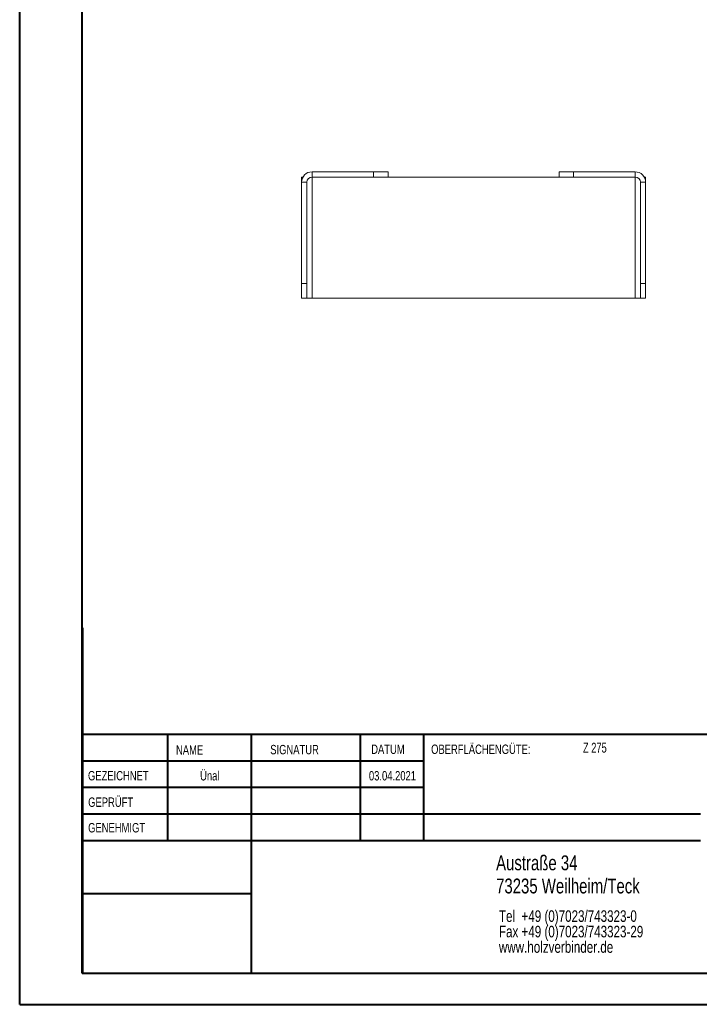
# Model space of a CAD drawing. Header units: millimetres. Extents: x 0 to 210, y 0 to 297.
# Tile 1 of 3: x 0 to 109, y 0 to 158. Entities that reach past the tile are written whole.
import ezdxf

# ---------------------------------------------------------------- set-up
doc = ezdxf.new("R2010")
doc.units = ezdxf.units.MM
doc.styles.add('SLDTEXTSTYLE0', font='TXT', dxfattribs={"width": 0.75})
doc.styles.add('SLDTEXTSTYLE2', font='TXT', dxfattribs={"width": 0.7})

# ---------------------------------------------------------------- blocks, each defined once
blk = doc.blocks.new('SW_NOTE_0')
at = {"color": 0, "linetype": 'Continuous', "lineweight": 0, "char_height": 1.8521, "attachment_point": 1, "style": 'SLDTEXTSTYLE0'}
for s, insert in [('Tel  +49 (0)7023/743323-0', (0, 2.39)), ('Fax +49 (0)7023/743323-29', (0, -0.08)), ('www.holzverbinder.de', (0, -2.55))]:
    blk.add_mtext(s, dxfattribs=dict(at, insert=insert))

msp = doc.modelspace()

# ---------------------------------------------------------------- linework, layer by layer
at = {"color": 7, "linetype": 'Continuous', "lineweight": 40}
for p, q in [((0.08, 0.21), (0.08, 297.21)), ((10.08, 5.21), (10.08, 292.21)), ((10.11, 60.37), (10.11, 5.12)), ((205.08, 43.37), (10.11, 43.37)), ((23.71, 43.37), (23.71, 26.37)), ((37.1, 43.37), (37.1, 5.12)), ((54.51, 43.37), (54.51, 26.37)), ((64.71, 26.37), (64.71, 43.37)), ((64.71, 39.1), (10.11, 39.1)), ((64.71, 34.87), (10.11, 34.87)), ((108.91, 30.62), (10.11, 30.62)), ((108.91, 26.37), (10.11, 26.37)), ((37.1, 17.87), (10.11, 17.87)), ((10.11, 13.71), (10.08, 13.71)), ((10.11, 9.46), (10.08, 9.46)), ((10.08, 5.21), (205.08, 5.21)), ((0.08, 0.21), (210.08, 0.21))]:
    msp.add_line(p, q, dxfattribs=at)
at = {"color": 7, "linetype": 'Continuous', "lineweight": 15}
for p, q in [((45.15, 132.45), (45.15, 131.62)), ((45.38, 132.45), (45.15, 132.45)), ((46.82, 132.45), (46.82, 133.28)), ((46.82, 133.28), (56.65, 133.28)), ((46.82, 132.45), (56.65, 132.45)), ((46.82, 113.12), (46.82, 132.45)), ((56.65, 132.45), (56.65, 133.28)), ((56.65, 133.28), (58.99, 133.28)), ((58.99, 132.45), (56.65, 132.45)), ((58.99, 133.28), (58.99, 132.45)), ((86.32, 132.45), (58.99, 132.45)), ((86.32, 132.45), (86.32, 133.28)), ((86.32, 133.28), (88.65, 133.28)), ((88.65, 132.45), (86.32, 132.45)), ((88.65, 133.28), (88.65, 132.45)), ((88.65, 133.28), (98.49, 133.28)), ((88.65, 132.45), (98.49, 132.45)), ((98.49, 132.45), (98.49, 133.28)), ((98.49, 132.45), (98.49, 113.12)), ((99.93, 132.45), (100.15, 132.45)), ((100.15, 132.45), (100.15, 131.62)), ((45.99, 131.62), (45.15, 131.62)), ((45.15, 115.45), (45.15, 131.62)), ((45.99, 115.45), (45.99, 131.62)), ((99.32, 131.62), (100.15, 131.62)), ((99.32, 115.45), (99.32, 131.62)), ((100.15, 115.45), (100.15, 131.62)), ((45.15, 115.45), (45.99, 115.45)), ((45.15, 113.12), (45.15, 115.45)), ((45.99, 115.45), (45.99, 113.12)), ((99.32, 115.45), (100.15, 115.45)), ((99.32, 113.12), (99.32, 115.45)), ((100.15, 115.45), (100.15, 113.12)), ((45.99, 113.12), (45.15, 113.12)), ((45.99, 113.12), (46.82, 113.12)), ((46.82, 113.12), (98.49, 113.12)), ((98.49, 113.12), (99.32, 113.12)), ((100.15, 113.12), (99.32, 113.12))]:
    msp.add_line(p, q, dxfattribs=at)
at = {"color": 7, "linetype": 'Continuous', "lineweight": 0}
for p, q in [((64.71, 39.12), (10.11, 39.12)), ((23.71, 5.21), (23.71, 5.12)), ((54.51, 5.21), (54.51, 5.12))]:
    msp.add_line(p, q, dxfattribs=at)
at = {"color": 7, "linetype": 'Continuous', "lineweight": 15}
for centre, radius, start, end in [((46.82, 131.62), 1.67, 90, 180), ((46.82, 131.62), 0.833, 90, 180), ((98.49, 131.62), 1.67, 0, 90), ((98.49, 131.62), 0.833, 0, 90)]:
    msp.add_arc(centre, radius, start, end, dxfattribs=at)

# ---------------------------------------------------------------- block references
at = {"color": 7, "linetype": 'Continuous', "lineweight": 0}
msp.add_blockref('SW_NOTE_0', (76.7, 12.85), dxfattribs=at)

# ---------------------------------------------------------------- texts
for s, insert, char_height, attachment_point, style in [('NAME', (25.07, 41.62), 1.5, 1, 'SLDTEXTSTYLE0'), ('SIGNATUR', (40.14, 41.68), 1.5, 1, 'SLDTEXTSTYLE0'), ('DATUM', (56.28, 41.74), 1.5, 1, 'SLDTEXTSTYLE0'), ('OBERFLÄCHENGÜTE:', (65.86, 41.74), 1.5, 1, 'SLDTEXTSTYLE0'), ('Z 275', (90.14, 42.03), 1.587, 1, 'SLDTEXTSTYLE2'), ('Ünal', (30.47, 37.5), 1.499, 2, 'SLDTEXTSTYLE0'), ('GEZEICHNET', (11, 37.51), 1.5, 1, 'SLDTEXTSTYLE0'), ('03.04.2021', (59.68, 37.5), 1.499, 2, 'SLDTEXTSTYLE0'), ('GEPRÜFT', (11.03, 33.28), 1.5, 1, 'SLDTEXTSTYLE0'), ('GENEHMIGT', (11.02, 29.19), 1.5, 1, 'SLDTEXTSTYLE0'), ('Austraße 34', (76.25, 24.02), 2.3813, 1, 'SLDTEXTSTYLE0'), ('73235 Weilheim/Teck', (76.25, 20.32), 2.3813, 1, 'SLDTEXTSTYLE0')]:
    msp.add_mtext(s, dxfattribs=dict(at, insert=insert, char_height=char_height, attachment_point=attachment_point, style=style))

doc.saveas('drawing.dxf')
